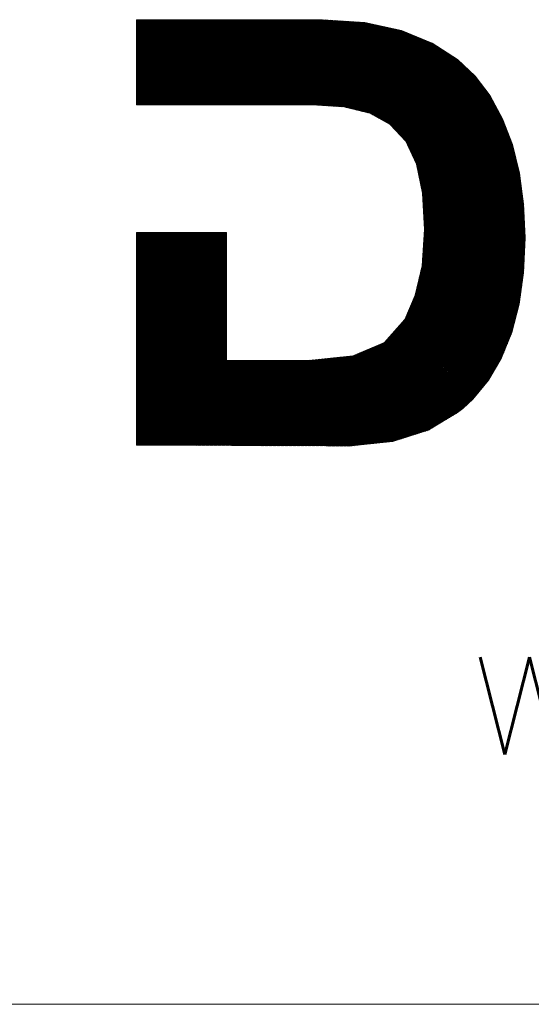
# Model space of a CAD drawing. Header units: millimetres. Extents: x 4 to 418, y 5 to 292.
# Tile 5 of 27: x 239 to 245, y 5 to 16. Entities that reach past the tile are written whole.
import ezdxf

# ---------------------------------------------------------------- set-up
doc = ezdxf.new("R2010")
doc.units = ezdxf.units.MM
doc.layers.add('256', color=7, linetype='Continuous')
doc.styles.add('blockfont', font='simplex.shx')

# ---------------------------------------------------------------- blocks, each defined once
blk = doc.blocks.new('HATCH1')
at = {"color": 5, "lineweight": 13}
for p, q in [((240.518724, 16.466352), (240.541322, 16.48895)), ((240.518724, 16.450632), (240.557042, 16.48895)), ((240.518724, 16.434912), (240.572762, 16.48895)), ((240.518724, 16.419192), (240.588482, 16.48895)), ((240.518724, 16.403472), (240.604202, 16.48895)), ((240.518724, 16.387752), (240.619922, 16.48895)), ((240.518724, 16.372032), (240.635642, 16.48895)), ((240.518724, 16.356312), (240.651362, 16.48895)), ((240.518724, 16.340592), (240.667082, 16.48895)), ((240.518724, 16.324872), (240.682802, 16.48895)), ((240.518724, 16.309152), (240.698522, 16.48895)), ((240.518724, 16.293432), (240.714242, 16.48895)), ((240.518724, 16.277712), (240.729962, 16.48895)), ((240.518724, 16.261992), (240.745682, 16.48895)), ((240.518724, 16.246272), (240.761402, 16.48895)), ((240.518724, 16.230552), (240.777122, 16.48895)), ((240.518724, 16.214832), (240.792842, 16.48895)), ((240.518724, 16.199112), (240.808562, 16.48895)), ((240.518724, 16.183392), (240.824282, 16.48895)), ((240.518724, 16.167672), (240.840002, 16.48895)), ((240.518724, 16.151952), (240.855722, 16.48895)), ((240.518724, 16.136232), (240.871442, 16.48895)), ((240.518724, 16.120512), (240.887162, 16.48895)), ((240.518724, 16.104792), (240.902882, 16.48895)), ((240.518724, 16.089072), (240.918602, 16.48895)), ((240.518724, 16.073352), (240.934322, 16.48895)), ((240.518724, 16.057633), (240.950041, 16.48895)), ((240.518724, 16.041913), (240.965761, 16.48895)), ((240.518724, 16.026193), (240.981481, 16.48895)), ((240.518724, 16.010473), (240.997201, 16.48895)), ((240.518724, 15.994753), (241.012921, 16.48895)), ((240.518724, 15.979033), (241.028641, 16.48895)), ((240.518724, 15.963313), (241.044361, 16.48895)), ((240.518724, 15.947593), (241.060081, 16.48895)), ((240.518724, 15.931873), (241.075801, 16.48895)), ((240.518724, 15.916153), (241.091521, 16.48895)), ((240.518724, 15.900433), (241.107241, 16.48895)), ((240.518724, 15.884713), (241.122961, 16.48895)), ((240.518724, 15.868993), (241.138681, 16.48895)), ((240.518724, 15.853273), (241.154401, 16.48895)), ((240.518724, 15.837553), (241.170121, 16.48895)), ((240.518724, 15.821833), (241.185841, 16.48895)), ((240.518724, 15.806113), (241.201561, 16.48895)), ((240.518724, 15.790393), (241.217281, 16.48895)), ((240.518724, 15.774673), (241.233001, 16.48895)), ((240.518724, 15.758953), (241.248721, 16.48895)), ((240.518724, 15.743233), (241.264441, 16.48895)), ((240.518724, 15.727513), (241.280161, 16.48895)), ((240.518724, 15.711793), (241.295881, 16.48895)), ((240.518724, 15.696073), (241.311601, 16.48895)), ((240.518724, 15.680353), (241.327321, 16.48895)), ((240.518724, 15.664633), (241.343041, 16.48895)), ((240.518724, 15.648913), (241.358761, 16.48895)), ((240.518724, 15.633193), (241.374481, 16.48895)), ((240.518724, 15.617473), (241.390201, 16.48895)), ((240.518724, 15.601753), (241.405921, 16.48895)), ((240.518724, 15.586034), (241.42164, 16.48895)), ((240.518724, 15.570314), (241.43736, 16.48895)), ((240.518724, 15.554594), (241.45308, 16.48895)), ((240.518724, 15.538874), (241.4688, 16.48895)), ((240.518724, 15.523154), (241.48452, 16.48895)), ((240.518724, 15.507434), (241.50024, 16.48895)), ((240.522286, 15.495276), (241.51596, 16.48895)), ((240.538006, 15.495276), (241.53168, 16.48895)), ((240.553726, 15.495276), (241.5474, 16.48895)), ((240.569446, 15.495276), (241.56312, 16.48895)), ((240.585166, 15.495276), (241.57884, 16.48895)), ((240.600886, 15.495276), (241.59456, 16.48895)), ((240.616606, 15.495276), (241.61028, 16.48895)), ((240.632326, 15.495276), (241.626, 16.48895)), ((240.648046, 15.495276), (241.64172, 16.48895)), ((240.663766, 15.495276), (241.65744, 16.48895)), ((240.679486, 15.495276), (241.67316, 16.48895)), ((240.695206, 15.495276), (241.68888, 16.48895)), ((240.710926, 15.495276), (241.7046, 16.48895)), ((240.726646, 15.495276), (241.72032, 16.48895)), ((240.742366, 15.495276), (241.73604, 16.48895)), ((240.758086, 15.495276), (241.75176, 16.48895)), ((240.773806, 15.495276), (241.76748, 16.48895)), ((240.789526, 15.495276), (241.7832, 16.48895)), ((240.805246, 15.495276), (241.79892, 16.48895)), ((240.820966, 15.495276), (241.81464, 16.48895)), ((240.836686, 15.495276), (241.83036, 16.48895)), ((240.852406, 15.495276), (241.84608, 16.48895)), ((240.868126, 15.495276), (241.8618, 16.48895)), ((240.883846, 15.495276), (241.87752, 16.48895)), ((240.899566, 15.495276), (241.89324, 16.48895)), ((240.915285, 15.495276), (241.908959, 16.48895)), ((240.931005, 15.495276), (241.924679, 16.48895)), ((240.946725, 15.495276), (241.940399, 16.48895)), ((240.962445, 15.495276), (241.956119, 16.48895)), ((240.978165, 15.495276), (241.971839, 16.48895)), ((240.993885, 15.495276), (241.987559, 16.48895)), ((241.009605, 15.495276), (242.003279, 16.48895)), ((241.025325, 15.495276), (242.018999, 16.48895)), ((241.041045, 15.495276), (242.034719, 16.48895)), ((241.056765, 15.495276), (242.050439, 16.48895)), ((241.072485, 15.495276), (242.066159, 16.48895)), ((241.088205, 15.495276), (242.081879, 16.48895)), ((241.103925, 15.495276), (242.097599, 16.48895)), ((241.119645, 15.495276), (242.113319, 16.48895)), ((241.135365, 15.495276), (242.129039, 16.48895)), ((241.151085, 15.495276), (242.144759, 16.48895)), ((241.166805, 15.495276), (242.160479, 16.48895)), ((241.182525, 15.495276), (242.176199, 16.48895)), ((241.198245, 15.495276), (242.191919, 16.48895)), ((241.213965, 15.495276), (242.207639, 16.48895)), ((241.229685, 15.495276), (242.223359, 16.48895)), ((241.245405, 15.495276), (242.239079, 16.48895)), ((241.261125, 15.495276), (242.254799, 16.48895)), ((241.276845, 15.495276), (242.270519, 16.48895)), ((241.292565, 15.495276), (242.286239, 16.48895)), ((241.308285, 15.495276), (242.301959, 16.48895)), ((241.324005, 15.495276), (242.317679, 16.48895)), ((241.339725, 15.495276), (242.333399, 16.48895)), ((241.355445, 15.495276), (242.349119, 16.48895)), ((241.371165, 15.495276), (242.364839, 16.48895)), ((241.386884, 15.495276), (242.380558, 16.48895)), ((241.402604, 15.495276), (242.396278, 16.48895)), ((241.418324, 15.495276), (242.411998, 16.48895)), ((241.434044, 15.495276), (242.427718, 16.48895)), ((241.449764, 15.495276), (242.443438, 16.48895)), ((241.465484, 15.495276), (242.459158, 16.48895)), ((241.481204, 15.495276), (242.474878, 16.48895)), ((241.496924, 15.495276), (242.490598, 16.48895)), ((241.512644, 15.495276), (242.506318, 16.48895)), ((241.528364, 15.495276), (242.522038, 16.48895)), ((241.544084, 15.495276), (242.537758, 16.48895)), ((241.559804, 15.495276), (242.553478, 16.48895)), ((241.575524, 15.495276), (242.569198, 16.48895)), ((241.591244, 15.495276), (242.584918, 16.48895)), ((241.606964, 15.495276), (242.600638, 16.48895)), ((241.622684, 15.495276), (242.616358, 16.48895)), ((241.638404, 15.495276), (242.632078, 16.48895)), ((241.654124, 15.495276), (242.647798, 16.48895)), ((241.669844, 15.495276), (242.663518, 16.48895)), ((241.685564, 15.495276), (242.679238, 16.48895)), ((241.701284, 15.495276), (242.694305, 16.488297)), ((241.717004, 15.495276), (242.709042, 16.487315)), ((241.732724, 15.495276), (242.72378, 16.486332)), ((241.748444, 15.495276), (242.738518, 16.48535)), ((241.764164, 15.495276), (242.753255, 16.484367)), ((241.779884, 15.495276), (242.767993, 16.483385)), ((241.795604, 15.495276), (242.78273, 16.482403)), ((241.811324, 15.495276), (242.797468, 16.48142)), ((241.827044, 15.495276), (242.812206, 16.480438)), ((241.842764, 15.495276), (242.826943, 16.479456)), ((241.858484, 15.495276), (242.841681, 16.478473)), ((241.874203, 15.495276), (242.856419, 16.477491)), ((241.889923, 15.495276), (242.871156, 16.476509)), ((241.905643, 15.495276), (242.885894, 16.475526)), ((241.921363, 15.495276), (242.900631, 16.474544)), ((241.937083, 15.495276), (242.915369, 16.473562)), ((241.952803, 15.495276), (242.930107, 16.472579)), ((241.968523, 15.495276), (242.944844, 16.471597)), ((241.984243, 15.495276), (242.959582, 16.470615)), ((241.999963, 15.495276), (242.97432, 16.469632)), ((242.015683, 15.495276), (242.989057, 16.46865)), ((242.031403, 15.495276), (243.003795, 16.467668)), ((242.047123, 15.495276), (243.018532, 16.466685)), ((242.062843, 15.495276), (243.03327, 16.465703)), ((242.078563, 15.495276), (243.048008, 16.464721)), ((242.094283, 15.495276), (243.062745, 16.463738)), ((242.110003, 15.495276), (243.077483, 16.462756)), ((242.125723, 15.495276), (243.092221, 16.461774)), ((242.141443, 15.495276), (243.106958, 16.460791)), ((242.157163, 15.495276), (243.121696, 16.459809)), ((242.172883, 15.495276), (243.136433, 16.458827)), ((242.188603, 15.495276), (243.151171, 16.457844)), ((242.204323, 15.495276), (243.165909, 16.456862)), ((242.220043, 15.495276), (243.180646, 16.45588)), ((242.235763, 15.495276), (243.193659, 16.453172)), ((242.251483, 15.495276), (243.206538, 16.450332)), ((242.267203, 15.495276), (243.219418, 16.447491)), ((242.282923, 15.495276), (243.232297, 16.444651)), ((242.298643, 15.495276), (243.245177, 16.44181)), ((242.314363, 15.495276), (243.258056, 16.438969)), ((242.330083, 15.495276), (243.270935, 16.436129)), ((242.345802, 15.495276), (243.283815, 16.433288)), ((242.361522, 15.495276), (243.296694, 16.430448)), ((242.377242, 15.495276), (243.309574, 16.427607)), ((242.392962, 15.495276), (243.322453, 16.424767)), ((242.408682, 15.495276), (243.335332, 16.421926)), ((242.424402, 15.495276), (243.348212, 16.419085)), ((242.440122, 15.495276), (243.361091, 16.416245)), ((242.455842, 15.495276), (243.373971, 16.413404)), ((242.471562, 15.495276), (243.38685, 16.410564)), ((242.487282, 15.495276), (243.399729, 16.407723)), ((242.503002, 15.495276), (243.412609, 16.404883)), ((242.518722, 15.495276), (243.425488, 16.402042)), ((242.534442, 15.495276), (243.438368, 16.399201)), ((242.550162, 15.495276), (243.451247, 16.396361)), ((242.565882, 15.495276), (243.464126, 16.39352)), ((242.580879, 15.494553), (243.477006, 16.39068)), ((242.595651, 15.493606), (243.489885, 16.387839)), ((242.610424, 15.492658), (243.502764, 16.384999)), ((242.625197, 15.491711), (243.515644, 16.382158)), ((242.63997, 15.490764), (243.528523, 16.379317)), ((242.654743, 15.489817), (243.541403, 16.376477)), ((242.669516, 15.48887), (243.554282, 16.373636)), ((242.684289, 15.487923), (243.567161, 16.370796)), ((242.699062, 15.486976), (243.580041, 16.367955)), ((242.713834, 15.486029), (243.59292, 16.365115)), ((242.728607, 15.485082), (243.6058, 16.362274)), ((242.74338, 15.484135), (243.617238, 16.357992)), ((242.758153, 15.483187), (243.6284, 16.353434)), ((242.772926, 15.48224), (243.639562, 16.348877)), ((242.787699, 15.481293), (243.650724, 16.344319)), ((242.802472, 15.480346), (243.661887, 16.339761)), ((242.817245, 15.479399), (243.673049, 16.335203)), ((242.832017, 15.478452), (243.684211, 16.330646)), ((242.84679, 15.477505), (243.695374, 16.326088)), ((242.861563, 15.476558), (243.706536, 16.32153)), ((242.876336, 15.475611), (243.717698, 16.316973)), ((242.891109, 15.474664), (243.72886, 16.312415)), ((242.905882, 15.473716), (243.740023, 16.307857)), ((242.920655, 15.472769), (243.751185, 16.3033)), ((242.935427, 15.471822), (243.762347, 16.298742)), ((242.948252, 15.468927), (243.77351, 16.294184)), ((242.960853, 15.465808), (243.784672, 16.289627)), ((242.973454, 15.462689), (243.795834, 16.285069)), ((242.986055, 15.45957), (243.806996, 16.280511)), ((242.998656, 15.456451), (243.818159, 16.275954)), ((243.011258, 15.453333), (243.829321, 16.271396)), ((243.023859, 15.450214), (243.840483, 16.266838)), ((243.03646, 15.447095), (243.851645, 16.262281)), ((243.049061, 15.443976), (243.862808, 16.257723)), ((243.061662, 15.440857), (243.87397, 16.253165)), ((243.074263, 15.437739), (243.885132, 16.248607)), ((243.086865, 15.43462), (243.896295, 16.24405)), ((243.099466, 15.431501), (243.907457, 16.239492)), ((243.112067, 15.428382), (243.918619, 16.234934)), ((243.124668, 15.425263), (243.929781, 16.230377)), ((243.137269, 15.422145), (243.940944, 16.225819)), ((243.14987, 15.419026), (243.952106, 16.221261)), ((243.162472, 15.415907), (243.963268, 16.216704)), ((243.175073, 15.412788), (243.973397, 16.211113)), ((243.187674, 15.409669), (243.982955, 16.204951)), ((243.200275, 15.40655), (243.992514, 16.198789)), ((243.212876, 15.403432), (244.002072, 16.192627)), ((243.225477, 15.400313), (244.01163, 16.186466)), ((243.238079, 15.397194), (244.021188, 16.180304)), ((243.248334, 15.39173), (244.030747, 16.174142)), ((243.25847, 15.386146), (244.040305, 16.16798)), ((243.268606, 15.380562), (244.049863, 16.161819)), ((243.278742, 15.374977), (244.059421, 16.155657)), ((243.288877, 15.369393), (244.068979, 16.149495)), ((243.299013, 15.363809), (244.078538, 16.143333)), ((243.309149, 15.358224), (244.088096, 16.137172)), ((243.319284, 15.35264), (244.097654, 16.13101)), ((243.32942, 15.347056), (244.107212, 16.124848)), ((243.339556, 15.341472), (244.11677, 16.118686)), ((243.349692, 15.335887), (244.126329, 16.112525)), ((243.359827, 15.330303), (244.135887, 16.106363)), ((243.369963, 15.324719), (244.145445, 16.100201)), ((243.380099, 15.319135), (244.155003, 16.094039)), ((243.390234, 15.31355), (244.164562, 16.087878)), ((243.40037, 15.307966), (244.17412, 16.081716)), ((243.410506, 15.302382), (244.183678, 16.075554)), ((243.420641, 15.296798), (244.193236, 16.069392)), ((243.430777, 15.291213), (244.202794, 16.063231)), ((243.440913, 15.285629), (244.212353, 16.057069)), ((243.451049, 15.280045), (244.221911, 16.050907)), ((243.461184, 15.274461), (244.231469, 16.044745)), ((243.47132, 15.268876), (244.241027, 16.038584)), ((243.480611, 15.262447), (244.250585, 16.032422)), ((243.488158, 15.254275), (244.260144, 16.02626)), ((243.495706, 15.246102), (244.268848, 16.019245)), ((243.503254, 15.23793), (244.276949, 16.011625)), ((243.510801, 15.229758), (244.285049, 16.004006)), ((243.518349, 15.221585), (244.293149, 15.996386)), ((243.525896, 15.213413), (244.30125, 15.988766)), ((243.533444, 15.20524), (244.30935, 15.981147)), ((243.540991, 15.197068), (244.31745, 15.973527)), ((243.548539, 15.188896), (244.325551, 15.965907)), ((243.556087, 15.180723), (244.333651, 15.958288)), ((243.563634, 15.172551), (244.341751, 15.950668)), ((243.571182, 15.164378), (244.349851, 15.943048)), ((243.578729, 15.156206), (244.357952, 15.935429)), ((243.586277, 15.148034), (244.366052, 15.927809)), ((243.593824, 15.139861), (244.374152, 15.920189)), ((243.601372, 15.131689), (244.382253, 15.91257)), ((243.608919, 15.123516), (244.390353, 15.90495)), ((243.616467, 15.115344), (244.398453, 15.89733)), ((243.624015, 15.107172), (244.406554, 15.889711)), ((243.631562, 15.098999), (244.414654, 15.882091)), ((243.63911, 15.090827), (244.422754, 15.874471)), ((243.646657, 15.082654), (244.430855, 15.866852)), ((243.654205, 15.074482), (244.438955, 15.859232)), ((243.660694, 15.065251), (244.447055, 15.851612)), ((243.665727, 15.054564), (244.455155, 15.843993)), ((243.67076, 15.043877), (244.463256, 15.836373)), ((243.675793, 15.03319), (244.470912, 15.828309)), ((243.680825, 15.022503), (244.477689, 15.819367)), ((243.685858, 15.011816), (244.484467, 15.810424)), ((243.690891, 15.001129), (244.491244, 15.801481)), ((243.695924, 14.990441), (244.498021, 15.792539)), ((243.700957, 14.979754), (244.504798, 15.783596)), ((243.70599, 14.969067), (244.511576, 15.774653)), ((243.711023, 14.95838), (244.518353, 15.76571)), ((243.716055, 14.947693), (244.52513, 15.756768)), ((243.721088, 14.937006), (244.531907, 15.747825)), ((243.726121, 14.926319), (244.538685, 15.738882)), ((243.731154, 14.915632), (244.545462, 15.72994)), ((243.736187, 14.904944), (244.552239, 15.720997)), ((243.74122, 14.894257), (244.559016, 15.712054)), ((243.746253, 14.88357), (244.565794, 15.703111)), ((243.751285, 14.872883), (244.572571, 15.694169)), ((243.756318, 14.862196), (244.579348, 15.685226)), ((243.761351, 14.851509), (244.586126, 15.676283)), ((243.766384, 14.840822), (244.592903, 15.667341)), ((243.771417, 14.830135), (244.59968, 15.658398)), ((243.77645, 14.819447), (244.606457, 15.649455)), ((243.781482, 14.80876), (244.613235, 15.640513)), ((243.785076, 14.796634), (244.620012, 15.63157)), ((243.787833, 14.783671), (244.626789, 15.622627)), ((243.79059, 14.770708), (244.633566, 15.613684)), ((243.793347, 14.757746), (244.640344, 15.604742)), ((243.796105, 14.744783), (244.646484, 15.595162)), ((243.798862, 14.73182), (244.652006, 15.584964)), ((243.801619, 14.718858), (244.657529, 15.574767)), ((243.804377, 14.705895), (244.663052, 15.56457)), ((243.807134, 14.692932), (244.668575, 15.554373)), ((243.809891, 14.67997), (244.674097, 15.544176)), ((243.812649, 14.667007), (244.67962, 15.533978)), ((243.815406, 14.654044), (244.685143, 15.523781)), ((243.818163, 14.641082), (244.690665, 15.513584)), ((243.820921, 14.628119), (244.696188, 15.503387)), ((243.823678, 14.615156), (244.701711, 15.493189)), ((243.826435, 14.602194), (244.707234, 15.482992)), ((243.829192, 14.589231), (244.712756, 15.472795)), ((243.83195, 14.576268), (244.718279, 15.462598)), ((243.834707, 14.563306), (244.723802, 15.4524)), ((243.837464, 14.550343), (244.729325, 15.442203)), ((243.840222, 14.53738), (244.734847, 15.432006)), ((243.842979, 14.524418), (244.74037, 15.421809)), ((243.845736, 14.511455), (244.745893, 15.411611)), ((243.848494, 14.498492), (244.751415, 15.401414)), ((243.851251, 14.48553), (244.756938, 15.391217)), ((243.854008, 14.472567), (244.762461, 15.38102)), ((243.856065, 14.458904), (244.767984, 15.370822)), ((243.856892, 14.44401), (244.773506, 15.360625)), ((243.857718, 14.429117), (244.779029, 15.350428)), ((243.858544, 14.414223), (244.784552, 15.340231)), ((243.85937, 14.399329), (244.78972, 15.329679)), ((243.860196, 14.384435), (244.794029, 15.318268)), ((243.861022, 14.369541), (244.798338, 15.306857)), ((243.861848, 14.354647), (244.802647, 15.295446)), ((243.862674, 14.339753), (244.806956, 15.284035)), ((243.8635, 14.324859), (244.811265, 15.272625)), ((243.864326, 14.309965), (244.815574, 15.261214)), ((243.865152, 14.295072), (244.819883, 15.249803)), ((243.865979, 14.280178), (244.824192, 15.238392)), ((243.866805, 14.265284), (244.828501, 15.226981)), ((243.867631, 14.25039), (244.83281, 15.21557)), ((243.868457, 14.235496), (244.837119, 15.204159)), ((243.869283, 14.220602), (244.841429, 15.192748)), ((243.870109, 14.205708), (244.845738, 15.181337)), ((243.870935, 14.190814), (244.850047, 15.169926)), ((243.871761, 14.175921), (244.854356, 15.158515)), ((243.872587, 14.161027), (244.858665, 15.147104)), ((243.873413, 14.146133), (244.862974, 15.135693)), ((243.874239, 14.131239), (244.867283, 15.124282)), ((243.875066, 14.116345), (244.871592, 15.112871)), ((243.875892, 14.101451), (244.875901, 15.10146)), ((243.876718, 14.086557), (244.88021, 15.090049)), ((243.877544, 14.071663), (244.884519, 15.078638)), ((243.87837, 14.05677), (244.888828, 15.067227)), ((243.879179, 14.041859), (244.893137, 15.055816)), ((243.868879, 13.890079), (244.923671, 14.944871)), ((243.870024, 13.906944), (244.920562, 14.957482)), ((243.871168, 13.923808), (244.917454, 14.970094)), ((243.872313, 13.940673), (244.914345, 14.982705)), ((243.873457, 13.957537), (244.911236, 14.995316)), ((243.874602, 13.974401), (244.908128, 15.007927)), ((243.875746, 13.991266), (244.905019, 15.020539)), ((243.87689, 14.00813), (244.901755, 15.032994)), ((243.878035, 14.024995), (244.897446, 15.044405)), ((243.858579, 13.7383), (244.951649, 14.831369)), ((243.859724, 13.755164), (244.94854, 14.843981)), ((243.860868, 13.772029), (244.945432, 14.856592)), ((243.862013, 13.788893), (244.942323, 14.869203)), ((243.863157, 13.805757), (244.939214, 14.881815)), ((243.864302, 13.822622), (244.936106, 14.894426)), ((243.865446, 13.839486), (244.932997, 14.907037)), ((243.866591, 13.856351), (244.929888, 14.919648)), ((243.867735, 13.873215), (244.92678, 14.93226)), ((243.841841, 13.580082), (244.979627, 14.717868)), ((243.846647, 13.600607), (244.976518, 14.730479)), ((243.850568, 13.620249), (244.97341, 14.74309)), ((243.851713, 13.637113), (244.970301, 14.755702)), ((243.852857, 13.653978), (244.967192, 14.768313)), ((243.854002, 13.670842), (244.964084, 14.780924)), ((243.855146, 13.687707), (244.960975, 14.793535)), ((243.856291, 13.704571), (244.957866, 14.806147)), ((243.857435, 13.721435), (244.954758, 14.818758)), ((243.798592, 13.395353), (244.998608, 14.595369)), ((243.803398, 13.415878), (244.99671, 14.609191)), ((243.808203, 13.436404), (244.994812, 14.623013)), ((243.813008, 13.456929), (244.992915, 14.636835)), ((243.817814, 13.477455), (244.991017, 14.650658)), ((243.822619, 13.49798), (244.989119, 14.66448)), ((243.827425, 13.518506), (244.987221, 14.678302)), ((243.83223, 13.539031), (244.985323, 14.692124)), ((243.837036, 13.559557), (244.982736, 14.705256)), ((243.745626, 13.216627), (245.01379, 14.484791)), ((243.757274, 13.243995), (245.011892, 14.498613)), ((243.768922, 13.271363), (245.009995, 14.512436)), ((243.774565, 13.292726), (245.008097, 14.526258)), ((243.77937, 13.313251), (245.006199, 14.54008)), ((243.784176, 13.333777), (245.004301, 14.553902)), ((243.788981, 13.354302), (245.002403, 14.567724)), ((243.793787, 13.374828), (245.000506, 14.581547)), ((243.652441, 12.997683), (245.028972, 14.374214)), ((243.664089, 13.025051), (245.027075, 14.388036)), ((243.675738, 13.052419), (245.025177, 14.401858)), ((243.687386, 13.079787), (245.023279, 14.41568)), ((243.699034, 13.107155), (245.021381, 14.429503)), ((243.710682, 13.134523), (245.019483, 14.443325)), ((243.72233, 13.161891), (245.017586, 14.457147)), ((243.733978, 13.189259), (245.015688, 14.470969)), ((242.219104, 11.517186), (245.034469, 14.33255)), ((242.234744, 11.517106), (245.035115, 14.317477)), ((242.250384, 11.517026), (245.035762, 14.302404)), ((242.266024, 11.516946), (245.036409, 14.287331)), ((242.281664, 11.516866), (245.037056, 14.272257)), ((242.297304, 11.516786), (245.037702, 14.257184)), ((243.439421, 12.753222), (245.032768, 14.346569)), ((243.559896, 12.889418), (245.03087, 14.360392)), ((242.312944, 11.516706), (245.038349, 14.242111)), ((242.328584, 11.516626), (245.038996, 14.227038)), ((242.344224, 11.516546), (245.039643, 14.211964)), ((242.359864, 11.516466), (245.040289, 14.196891)), ((242.375504, 11.516386), (245.040936, 14.181818)), ((242.391144, 11.516306), (245.041583, 14.166745)), ((242.406784, 11.516226), (245.04223, 14.151671)), ((242.422424, 11.516146), (245.042876, 14.136598)), ((242.438064, 11.516066), (245.043523, 14.121525)), ((242.453704, 11.515986), (245.04417, 14.106452)), ((242.469344, 11.515906), (245.044816, 14.091379)), ((242.484984, 11.515826), (245.045463, 14.076305)), ((242.500624, 11.515746), (245.04611, 14.061232)), ((242.516264, 11.515666), (245.046757, 14.046159)), ((242.531904, 11.515586), (245.047403, 14.031086)), ((240.518724, 13.982597), (240.543544, 14.007417)), ((240.518724, 13.966877), (240.559264, 14.007417)), ((240.518724, 13.951157), (240.574984, 14.007417)), ((240.518724, 13.935437), (240.590704, 14.007417)), ((240.518724, 13.919717), (240.606424, 14.007417)), ((240.518724, 13.903997), (240.622144, 14.007417)), ((240.518724, 13.888277), (240.637864, 14.007417)), ((240.518724, 13.872557), (240.653584, 14.007417)), ((240.518724, 13.856837), (240.669304, 14.007417)), ((240.518724, 13.841117), (240.685024, 14.007417)), ((240.518724, 13.825397), (240.700744, 14.007417)), ((240.518724, 13.809677), (240.716464, 14.007417)), ((240.518724, 13.793957), (240.732184, 14.007417)), ((240.518724, 13.778237), (240.747904, 14.007417)), ((240.518724, 13.762517), (240.763624, 14.007417)), ((240.518724, 13.746797), (240.779344, 14.007417)), ((240.518724, 13.731077), (240.795064, 14.007417)), ((240.518724, 13.715357), (240.810784, 14.007417)), ((240.518724, 13.699637), (240.826504, 14.007417)), ((240.518724, 13.683917), (240.842224, 14.007417)), ((240.518724, 13.668198), (240.857943, 14.007417)), ((240.518724, 13.652478), (240.873663, 14.007417)), ((240.518724, 13.636758), (240.889383, 14.007417)), ((240.518724, 13.621038), (240.905103, 14.007417)), ((240.518724, 13.605318), (240.920823, 14.007417)), ((240.518724, 13.589598), (240.936543, 14.007417)), ((240.518724, 13.573878), (240.952263, 14.007417)), ((240.518724, 13.558158), (240.967983, 14.007417)), ((240.518724, 13.542438), (240.983703, 14.007417)), ((240.518724, 13.526718), (240.999423, 14.007417)), ((240.518724, 13.510998), (241.015143, 14.007417)), ((240.518724, 13.495278), (241.030863, 14.007417)), ((240.518724, 13.479558), (241.046583, 14.007417)), ((240.518724, 13.463838), (241.062303, 14.007417)), ((240.518724, 13.448118), (241.078023, 14.007417)), ((240.518724, 13.432398), (241.093743, 14.007417)), ((240.518724, 13.416678), (241.109463, 14.007417)), ((240.518724, 13.400958), (241.125183, 14.007417)), ((240.518724, 13.385238), (241.140903, 14.007417)), ((240.518724, 13.369518), (241.156623, 14.007417)), ((240.518724, 13.353798), (241.172343, 14.007417)), ((240.518724, 13.338078), (241.188063, 14.007417)), ((240.518724, 13.322358), (241.203783, 14.007417)), ((240.518724, 13.306638), (241.219503, 14.007417)), ((240.518724, 13.290918), (241.235223, 14.007417)), ((240.518724, 13.275198), (241.250943, 14.007417)), ((240.518724, 13.259478), (241.266663, 14.007417)), ((240.518724, 13.243758), (241.282383, 14.007417)), ((240.518724, 13.228038), (241.298103, 14.007417)), ((240.518724, 13.212318), (241.313823, 14.007417)), ((240.518724, 13.196598), (241.329543, 14.007417)), ((240.518724, 13.180879), (241.345262, 14.007417)), ((240.518724, 13.165159), (241.360982, 14.007417)), ((240.518724, 13.149439), (241.376702, 14.007417)), ((240.518724, 13.133719), (241.392422, 14.007417)), ((240.518724, 13.117999), (241.408142, 14.007417)), ((240.518724, 13.102279), (241.423862, 14.007417)), ((240.518724, 13.086559), (241.439582, 14.007417)), ((240.518724, 13.070839), (241.455302, 14.007417)), ((240.518724, 13.055119), (241.471022, 14.007417)), ((240.518724, 13.039399), (241.486742, 14.007417)), ((240.518724, 13.023679), (241.502462, 14.007417)), ((240.518724, 13.007959), (241.518182, 14.007417)), ((240.518724, 12.992239), (241.533902, 14.007417)), ((240.518724, 12.976519), (241.549622, 14.007417)), ((240.518724, 12.960799), (241.565342, 14.007417)), ((240.518724, 12.945079), (241.570065, 13.99642)), ((240.518724, 12.929359), (241.570065, 13.9807)), ((240.518724, 12.913639), (241.570065, 13.96498)), ((240.518724, 12.897919), (241.570065, 13.94926)), ((240.518724, 12.882199), (241.570065, 13.93354)), ((240.518724, 12.866479), (241.570065, 13.91782)), ((240.518724, 12.850759), (241.570065, 13.9021)), ((242.547544, 11.515506), (245.04805, 14.016012)), ((242.563184, 11.515426), (245.048697, 14.000939)), ((242.578824, 11.515346), (245.049344, 13.985866)), ((242.594464, 11.515266), (245.04999, 13.970793)), ((242.610103, 11.515186), (245.050637, 13.955719)), ((242.625743, 11.515106), (245.050956, 13.940319)), ((242.641383, 11.515026), (245.050242, 13.923885)), ((242.657023, 11.514946), (245.049529, 13.907451)), ((240.518724, 12.835039), (241.570065, 13.88638)), ((240.518724, 12.819319), (241.570065, 13.87066)), ((240.518724, 12.803599), (241.570065, 13.85494)), ((240.518724, 12.787879), (241.570065, 13.83922)), ((240.518724, 12.772159), (241.570065, 13.8235)), ((240.518724, 12.756439), (241.570065, 13.80778)), ((240.518724, 12.740719), (241.570065, 13.79206)), ((242.672663, 11.514866), (245.048815, 13.891017)), ((242.688303, 11.514786), (245.048101, 13.874584)), ((242.703943, 11.514706), (245.047387, 13.85815)), ((242.719583, 11.514626), (245.046674, 13.841716)), ((242.735223, 11.514546), (245.04596, 13.825283)), ((242.750909, 11.514512), (245.045246, 13.808849)), ((242.766629, 11.514512), (245.044533, 13.792415)), ((240.518724, 12.724999), (241.570065, 13.77634)), ((240.518724, 12.70928), (241.570065, 13.760621)), ((240.518724, 12.69356), (241.570065, 13.744901)), ((240.518724, 12.67784), (241.570065, 13.729181)), ((240.518724, 12.66212), (241.570065, 13.713461)), ((240.518724, 12.6464), (241.570065, 13.697741)), ((240.518724, 12.63068), (241.570065, 13.682021)), ((242.782349, 11.514512), (245.043819, 13.775982)), ((242.798069, 11.514512), (245.043105, 13.759548)), ((242.813789, 11.514512), (245.042391, 13.743114)), ((242.829509, 11.514512), (245.041678, 13.72668)), ((242.845229, 11.514512), (245.040964, 13.710247)), ((242.860949, 11.514512), (245.04025, 13.693813)), ((242.876669, 11.514512), (245.039536, 13.677379)), ((240.518724, 12.61496), (241.570065, 13.666301)), ((240.518724, 12.59924), (241.570065, 13.650581)), ((240.518724, 12.58352), (241.570065, 13.634861)), ((240.518724, 12.5678), (241.570065, 13.619141)), ((240.518724, 12.55208), (241.570065, 13.603421)), ((240.518724, 12.53636), (241.570065, 13.587701)), ((240.518724, 12.52064), (241.570065, 13.571981)), ((242.892389, 11.514512), (245.038823, 13.660946)), ((242.908109, 11.514512), (245.038109, 13.644512)), ((242.923829, 11.514512), (245.037395, 13.628078)), ((242.939549, 11.514512), (245.036681, 13.611645)), ((242.955269, 11.514512), (245.035968, 13.595211)), ((242.970989, 11.514512), (245.035254, 13.578777)), ((242.986709, 11.514512), (245.03454, 13.562343)), ((240.518724, 12.50492), (241.570065, 13.556261)), ((240.518724, 12.4892), (241.570065, 13.540541)), ((240.518724, 12.47348), (241.570065, 13.524821)), ((240.518724, 12.45776), (241.570065, 13.509101)), ((240.518724, 12.44204), (241.570065, 13.493381)), ((240.518724, 12.42632), (241.570065, 13.477661)), ((240.518724, 12.4106), (241.570065, 13.461941)), ((240.518724, 12.39488), (241.570065, 13.446221)), ((243.002429, 11.514512), (245.033827, 13.54591)), ((243.01821, 11.514573), (245.031933, 13.528296)), ((243.035879, 11.516522), (245.02934, 13.509984)), ((243.053547, 11.51847), (245.026748, 13.491671)), ((243.071216, 11.520419), (245.024155, 13.473358)), ((243.088884, 11.522367), (245.021562, 13.455046)), ((240.518724, 12.37916), (241.570065, 13.430501)), ((240.518724, 12.36344), (241.570065, 13.414781)), ((240.518724, 12.34772), (241.570065, 13.399061)), ((240.518724, 12.332), (241.570065, 13.383341)), ((240.518724, 12.31628), (241.570065, 13.367621)), ((240.518724, 12.30056), (241.570065, 13.351901)), ((240.518724, 12.28484), (241.570065, 13.336181)), ((243.106552, 11.524316), (245.01897, 13.436733)), ((243.124221, 11.526264), (245.016377, 13.418421)), ((243.141889, 11.528213), (245.013785, 13.400108)), ((243.159558, 11.530161), (245.011192, 13.381796)), ((243.177226, 11.53211), (245.008599, 13.363483)), ((243.194895, 11.534058), (245.006007, 13.34517)), ((240.518724, 12.26912), (241.570065, 13.320461)), ((240.518724, 12.2534), (241.570065, 13.304741)), ((240.518724, 12.23768), (241.570065, 13.289021)), ((240.518724, 12.221961), (241.570065, 13.273302)), ((240.518724, 12.206241), (241.570065, 13.257582)), ((240.518724, 12.190521), (241.570065, 13.241862)), ((240.518724, 12.174801), (241.570065, 13.226142)), ((243.212563, 11.536007), (245.003414, 13.326858)), ((243.230232, 11.537955), (245.000822, 13.308545)), ((243.2479, 11.539904), (244.998229, 13.290233)), ((243.265569, 11.541852), (244.995636, 13.27192)), ((243.283237, 11.543801), (244.993044, 13.253607)), ((243.300906, 11.545749), (244.990451, 13.235295)), ((243.318574, 11.547698), (244.987859, 13.216982)), ((240.518724, 12.159081), (241.570065, 13.210422)), ((240.518724, 12.143361), (241.570065, 13.194702)), ((240.518724, 12.127641), (241.570065, 13.178982)), ((240.518724, 12.111921), (241.570065, 13.163262)), ((240.518724, 12.096201), (241.570065, 13.147542)), ((240.518724, 12.080481), (241.570065, 13.131822)), ((240.518724, 12.064761), (241.570065, 13.116102)), ((240.518724, 12.049041), (241.570065, 13.100382)), ((243.336242, 11.549646), (244.985266, 13.19867)), ((243.353911, 11.551595), (244.982673, 13.180357)), ((243.371579, 11.553543), (244.978645, 13.160609)), ((243.389248, 11.555492), (244.973159, 13.139403)), ((243.406916, 11.55744), (244.967673, 13.118197)), ((240.518724, 12.033321), (241.570065, 13.084662)), ((240.518724, 12.017601), (241.570065, 13.068942)), ((240.518724, 12.001881), (241.570065, 13.053222)), ((240.518724, 11.986161), (241.570065, 13.037502)), ((240.518724, 11.970441), (241.570065, 13.021782)), ((240.518724, 11.954721), (241.570065, 13.006062)), ((240.518724, 11.939001), (241.570065, 12.990342)), ((243.424585, 11.559389), (244.962187, 13.096991)), ((243.442253, 11.561337), (244.9567, 13.075784)), ((243.459922, 11.563286), (244.951214, 13.054578)), ((243.47759, 11.565234), (244.945728, 13.033372)), ((243.495259, 11.567183), (244.940242, 13.012166)), ((243.514759, 11.570963), (244.934756, 12.99096)), ((240.518724, 11.923281), (241.570065, 12.974622)), ((240.518724, 11.907561), (241.570065, 12.958902)), ((240.518724, 11.891841), (241.570065, 12.943182)), ((240.518724, 11.876121), (241.570065, 12.927462)), ((240.518724, 11.860401), (241.570065, 12.911742)), ((240.518724, 11.844681), (241.570065, 12.896022)), ((240.518724, 11.828961), (241.570065, 12.880302)), ((243.537631, 11.578115), (244.92927, 12.969754)), ((243.560503, 11.585267), (244.923783, 12.948548)), ((243.583374, 11.592418), (244.918297, 12.927341)), ((243.606246, 11.59957), (244.912811, 12.906135)), ((243.629117, 11.606722), (244.907325, 12.884929)), ((240.518724, 11.813241), (241.570065, 12.864582)), ((240.518724, 11.797521), (241.570065, 12.848862)), ((240.518724, 11.781801), (241.570065, 12.833142)), ((240.518724, 11.766081), (241.570065, 12.817422)), ((240.518724, 11.750362), (241.570065, 12.801703)), ((240.518724, 11.734642), (241.570065, 12.785983)), ((240.518724, 11.718922), (241.570065, 12.770263)), ((240.518724, 11.703202), (241.570065, 12.754543)), ((243.651989, 11.613873), (244.901839, 12.863723)), ((243.674861, 11.621025), (244.896353, 12.842517)), ((243.697732, 11.628176), (244.886752, 12.817196)), ((243.720604, 11.635328), (244.876186, 12.790911)), ((243.743475, 11.64248), (244.865621, 12.764625)), ((240.518724, 11.687482), (241.570065, 12.738823)), ((240.518724, 11.671762), (241.570065, 12.723103)), ((240.518724, 11.656042), (241.570065, 12.707383)), ((240.518724, 11.640322), (241.570065, 12.691663)), ((240.518724, 11.624602), (241.570065, 12.675943)), ((240.518724, 11.608882), (241.570065, 12.660223)), ((240.518724, 11.593162), (241.570065, 12.644503)), ((242.109625, 11.517746), (243.240736, 12.648858)), ((242.125265, 11.517666), (243.268118, 12.66052)), ((242.140905, 11.517586), (243.295501, 12.672182)), ((242.156545, 11.517506), (243.322883, 12.683844)), ((242.172185, 11.517426), (243.350265, 12.695506)), ((242.187824, 11.517346), (243.377647, 12.707168)), ((242.203464, 11.517266), (243.405029, 12.71883)), ((243.766347, 11.649631), (244.855056, 12.73834)), ((243.789218, 11.656783), (244.844491, 12.712055)), ((243.81209, 11.663935), (244.833925, 12.68577)), ((243.834962, 11.671086), (244.82336, 12.659485)), ((240.518724, 11.577442), (241.570065, 12.628783)), ((240.518724, 11.561722), (241.570065, 12.613063)), ((240.518724, 11.546002), (241.570065, 12.597343)), ((240.518724, 11.530282), (241.570065, 12.581623)), ((240.529988, 11.525826), (241.570065, 12.565903)), ((240.545628, 11.525746), (241.570065, 12.550183)), ((240.561268, 11.525666), (241.570065, 12.534463)), ((241.624786, 11.520226), (242.628215, 12.523656)), ((241.640426, 11.520146), (242.645661, 12.525382)), ((241.656066, 11.520066), (242.663107, 12.527108)), ((241.671706, 11.519986), (242.680553, 12.528834)), ((241.687346, 11.519906), (242.697999, 12.53056)), ((241.702986, 11.519826), (242.715445, 12.532286)), ((241.718626, 11.519746), (242.732891, 12.534012)), ((241.734266, 11.519666), (242.750337, 12.535738)), ((241.749906, 11.519586), (242.767783, 12.537464)), ((241.765545, 11.519506), (242.785229, 12.53919)), ((241.781185, 11.519426), (242.802675, 12.540916)), ((241.796825, 11.519346), (242.820121, 12.542642)), ((241.812465, 11.519266), (242.837567, 12.544368)), ((241.828105, 11.519186), (242.855013, 12.546094)), ((241.843745, 11.519106), (242.872459, 12.54782)), ((241.859385, 11.519026), (242.889905, 12.549546)), ((241.875025, 11.518946), (242.907351, 12.551272)), ((241.890665, 11.518866), (242.924797, 12.552998)), ((241.906305, 11.518786), (242.942243, 12.554724)), ((241.921945, 11.518706), (242.959689, 12.55645)), ((241.937585, 11.518626), (242.977135, 12.558176)), ((241.953225, 11.518546), (242.994581, 12.559902)), ((241.968865, 11.518466), (243.012027, 12.561628)), ((241.984505, 11.518386), (243.029473, 12.563354)), ((242.000145, 11.518306), (243.049062, 12.567223)), ((242.015785, 11.518226), (243.076444, 12.578885)), ((242.031425, 11.518146), (243.103826, 12.590547)), ((242.047065, 11.518066), (243.131208, 12.602209)), ((242.062705, 11.517986), (243.15859, 12.613871)), ((242.078345, 11.517906), (243.185972, 12.625533)), ((242.093985, 11.517826), (243.213354, 12.637196)), ((243.857833, 11.678238), (244.812795, 12.633199)), ((243.880705, 11.685389), (244.80223, 12.606914)), ((243.903576, 11.692541), (244.791664, 12.580629)), ((243.93082, 11.704065), (244.781099, 12.554344)), ((240.576908, 11.525586), (241.570065, 12.518743)), ((240.592548, 11.525506), (241.580914, 12.513872)), ((240.608188, 11.525426), (241.596634, 12.513872)), ((240.623828, 11.525346), (241.612354, 12.513872)), ((240.639468, 11.525266), (241.628074, 12.513872)), ((240.655108, 11.525186), (241.643794, 12.513872)), ((240.670748, 11.525106), (241.659514, 12.513872)), ((240.686388, 11.525026), (241.675234, 12.513872)), ((240.702028, 11.524946), (241.690954, 12.513872)), ((240.717668, 11.524866), (241.706674, 12.513872)), ((240.733308, 11.524786), (241.722394, 12.513872)), ((240.748948, 11.524706), (241.738114, 12.513872)), ((240.764588, 11.524626), (241.753834, 12.513872)), ((240.780228, 11.524546), (241.769553, 12.513872)), ((240.795868, 11.524466), (241.785273, 12.513872)), ((240.811508, 11.524386), (241.800993, 12.513872)), ((240.827148, 11.524306), (241.816713, 12.513872)), ((240.842788, 11.524226), (241.832433, 12.513872)), ((240.858428, 11.524146), (241.848153, 12.513872)), ((240.874068, 11.524066), (241.863873, 12.513872)), ((240.889708, 11.523986), (241.879593, 12.513872)), ((240.905347, 11.523906), (241.895313, 12.513872)), ((240.920987, 11.523826), (241.911033, 12.513872)), ((240.936627, 11.523746), (241.926753, 12.513872)), ((240.952267, 11.523666), (241.942473, 12.513872)), ((240.967907, 11.523586), (241.958193, 12.513872)), ((240.983547, 11.523506), (241.973913, 12.513872)), ((240.999187, 11.523426), (241.989633, 12.513872)), ((241.014827, 11.523346), (242.005353, 12.513872)), ((241.030467, 11.523266), (242.021073, 12.513872)), ((241.046107, 11.523186), (242.036793, 12.513872)), ((241.061747, 11.523106), (242.052513, 12.513872)), ((241.077387, 11.523026), (242.068233, 12.513872)), ((241.093027, 11.522946), (242.083953, 12.513872)), ((241.108667, 11.522866), (242.099673, 12.513872)), ((241.124307, 11.522786), (242.115393, 12.513872)), ((241.139947, 11.522706), (242.131113, 12.513872)), ((241.155587, 11.522626), (242.146833, 12.513872)), ((241.171227, 11.522546), (242.162553, 12.513872)), ((241.186867, 11.522466), (242.178273, 12.513872)), ((241.202507, 11.522386), (242.193993, 12.513872)), ((241.218147, 11.522306), (242.209713, 12.513872)), ((241.233787, 11.522226), (242.225433, 12.513872)), ((241.249427, 11.522146), (242.241152, 12.513872)), ((241.265067, 11.522066), (242.256872, 12.513872)), ((241.280707, 11.521986), (242.272592, 12.513872)), ((241.296347, 11.521906), (242.288312, 12.513872)), ((241.311987, 11.521826), (242.304032, 12.513872)), ((241.327627, 11.521746), (242.319752, 12.513872)), ((241.343266, 11.521666), (242.335472, 12.513872)), ((241.358906, 11.521586), (242.351192, 12.513872)), ((241.374546, 11.521506), (242.366912, 12.513872)), ((241.390186, 11.521426), (242.382632, 12.513872)), ((241.405826, 11.521346), (242.398352, 12.513872)), ((241.421466, 11.521266), (242.414072, 12.513872)), ((241.437106, 11.521186), (242.429792, 12.513872)), ((241.452746, 11.521106), (242.445512, 12.513872)), ((241.468386, 11.521026), (242.461232, 12.513872)), ((241.484026, 11.520946), (242.476952, 12.513872)), ((241.499666, 11.520866), (242.492672, 12.513872)), ((241.515306, 11.520786), (242.508392, 12.513872)), ((241.530946, 11.520706), (242.524112, 12.513872)), ((241.546586, 11.520626), (242.540986, 12.515026)), ((241.562226, 11.520546), (242.558431, 12.516752)), ((241.577866, 11.520466), (242.575877, 12.518478)), ((241.593506, 11.520386), (242.593323, 12.520204)), ((241.609146, 11.520306), (242.610769, 12.52193)), ((243.970441, 11.727965), (244.764369, 12.521894)), ((244.010061, 11.751866), (244.742394, 12.484199)), ((244.049682, 11.775767), (244.720419, 12.446504)), ((244.089302, 11.799667), (244.698444, 12.408809)), ((244.128923, 11.823568), (244.676469, 12.371114)), ((244.168544, 11.847469), (244.654494, 12.333419)), ((244.208164, 11.871369), (244.63252, 12.295724)), ((244.247785, 11.89527), (244.577757, 12.225242)), ((244.305733, 11.937498), (244.505669, 12.137434))]:
    blk.add_line(p, q, dxfattribs=at)

msp = doc.modelspace()

# ---------------------------------------------------------------- linework, layer by layer
at = {"layer": '256', "color": 5, "linetype": 'Continuous', "lineweight": 18}
for p, q in [((240.519, 16.489), (240.519, 15.495)), ((242.685, 16.489), (240.519, 16.489)), ((240.519, 16.489), (242.685, 16.489)), ((240.519, 15.495), (240.519, 16.489)), ((243.182, 16.456), (242.685, 16.489)), ((242.685, 16.489), (243.182, 16.456)), ((243.608, 16.362), (243.182, 16.456)), ((243.182, 16.456), (243.608, 16.362)), ((243.967, 16.215), (243.608, 16.362)), ((243.608, 16.362), (243.967, 16.215)), ((244.264, 16.024), (243.967, 16.215)), ((243.967, 16.215), (244.264, 16.024)), ((244.469, 15.831), (244.264, 16.024)), ((244.264, 16.024), (244.469, 15.831)), ((244.644, 15.6), (244.469, 15.831)), ((244.469, 15.831), (244.644, 15.6)), ((244.788, 15.333), (244.644, 15.6)), ((244.644, 15.6), (244.788, 15.333)), ((240.519, 15.495), (242.57, 15.495)), ((242.57, 15.495), (240.519, 15.495)), ((242.57, 15.495), (242.937, 15.472)), ((242.937, 15.472), (242.57, 15.495)), ((242.937, 15.472), (243.239, 15.397)), ((243.239, 15.397), (242.937, 15.472)), ((243.239, 15.397), (243.478, 15.265)), ((243.478, 15.265), (243.239, 15.397)), ((244.902, 15.032), (244.788, 15.333)), ((244.788, 15.333), (244.902, 15.032)), ((243.478, 15.265), (243.659, 15.07)), ((243.659, 15.07), (243.478, 15.265)), ((243.659, 15.07), (243.783, 14.805)), ((243.783, 14.805), (243.659, 15.07)), ((244.985, 14.698), (244.902, 15.032)), ((244.902, 15.032), (244.985, 14.698)), ((243.783, 14.805), (243.856, 14.464)), ((243.856, 14.464), (243.783, 14.805)), ((245.034, 14.335), (244.985, 14.698)), ((244.985, 14.698), (245.034, 14.335)), ((243.856, 14.464), (243.879, 14.042)), ((243.879, 14.042), (243.856, 14.464)), ((245.051, 13.944), (245.034, 14.335)), ((245.034, 14.335), (245.051, 13.944)), ((243.879, 14.042), (243.85, 13.616)), ((243.85, 13.616), (243.879, 14.042)), ((240.519, 14.007), (240.519, 12.06)), ((241.57, 14.007), (240.519, 14.007)), ((240.519, 14.007), (241.57, 14.007)), ((240.519, 12.06), (240.519, 14.007)), ((241.57, 12.514), (241.57, 14.007)), ((241.57, 14.007), (241.57, 12.514)), ((245.034, 13.54), (245.051, 13.944)), ((245.051, 13.944), (245.034, 13.54)), ((243.85, 13.616), (243.77, 13.275)), ((243.77, 13.275), (243.85, 13.616)), ((244.981, 13.171), (245.034, 13.54)), ((245.034, 13.54), (244.981, 13.171)), ((243.77, 13.275), (243.649, 12.991)), ((243.649, 12.991), (243.77, 13.275)), ((244.895, 12.838), (244.981, 13.171)), ((244.981, 13.171), (244.895, 12.838)), ((243.649, 12.991), (243.411, 12.722)), ((243.411, 12.722), (243.649, 12.991)), ((244.776, 12.542), (244.895, 12.838)), ((244.895, 12.838), (244.776, 12.542)), ((243.411, 12.722), (243.043, 12.565)), ((243.043, 12.565), (243.411, 12.722)), ((243.043, 12.565), (242.529, 12.514)), ((242.529, 12.514), (243.043, 12.565)), ((244.625, 12.283), (244.776, 12.542)), ((244.776, 12.542), (244.625, 12.283)), ((242.529, 12.514), (241.57, 12.514)), ((241.57, 12.514), (242.529, 12.514)), ((244.442, 12.06), (244.625, 12.283)), ((244.625, 12.283), (244.442, 12.06)), ((240.519, 12.06), (240.519, 11.526)), ((240.519, 11.526), (240.519, 12.06)), ((244.264, 11.905), (244.326, 11.953)), ((244.326, 11.953), (244.264, 11.905)), ((244.326, 11.953), (244.385, 12.005)), ((244.385, 12.005), (244.326, 11.953)), ((244.385, 12.005), (244.442, 12.06)), ((244.442, 12.06), (244.385, 12.005)), ((243.92, 11.698), (244.264, 11.905)), ((244.264, 11.905), (243.92, 11.698)), ((243.507, 11.568), (243.92, 11.698)), ((243.92, 11.698), (243.507, 11.568)), ((240.519, 11.526), (242.742, 11.515)), ((242.742, 11.515), (240.519, 11.526)), ((242.742, 11.515), (243.018, 11.515)), ((243.018, 11.515), (242.742, 11.515)), ((243.018, 11.515), (243.507, 11.568)), ((243.507, 11.568), (243.018, 11.515))]:
    msp.add_line(p, q, dxfattribs=at)
at = {"layer": '256', "color": 3, "linetype": 'Continuous', "lineweight": 18}
msp.add_line((15, 5), (415, 5), dxfattribs=at)

# ---------------------------------------------------------------- block references
at = {"layer": '256', "color": 5, "linetype": 'Continuous', "lineweight": 13}
msp.add_blockref('HATCH1', (0, 0), dxfattribs=at)

# ---------------------------------------------------------------- texts
at = {"layer": '256', "color": 4, "linetype": 'Continuous', "lineweight": 13, "insert": (244.31, 7.349), "char_height": 1.7, "attachment_point": 7, "line_spacing_factor": 0.903614, "style": 'blockfont'}
msp.add_mtext('\\W0.9878;www.datalogic.com', dxfattribs=at)

doc.saveas('drawing.dxf')
